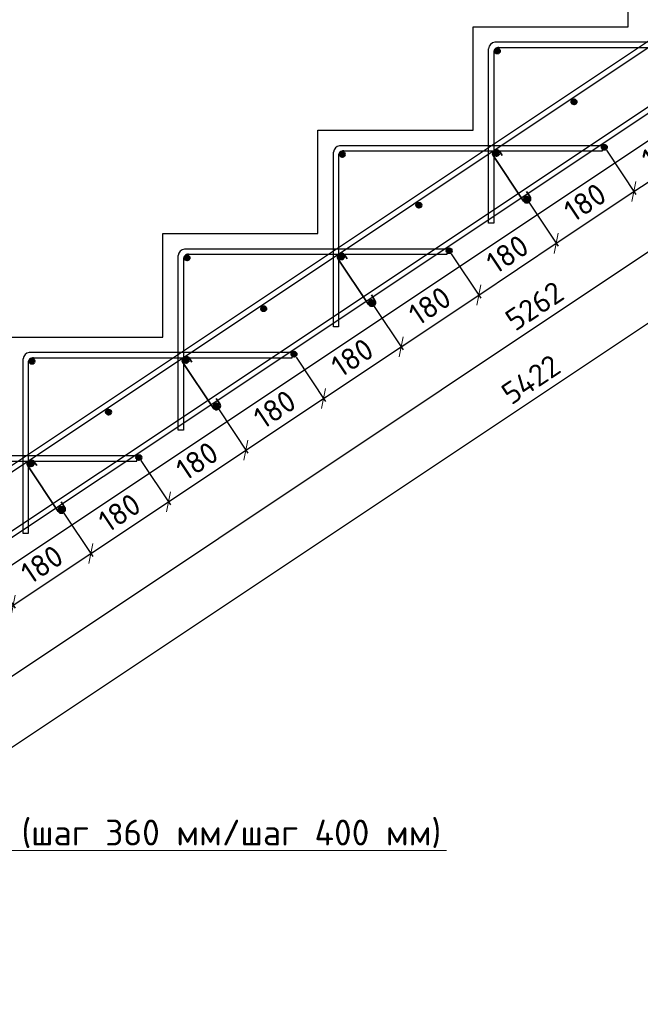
# Model space of a CAD drawing. Header units: millimetres. Extents: x 125896 to 2572636, y -120305 to 130347.
# Tile 108 of 256: x 326966 to 332966, y 86448 to 95967. Entities that reach past the tile are written whole.
import ezdxf

# ---------------------------------------------------------------- set-up
doc = ezdxf.new("R2010")
doc.units = ezdxf.units.MM
doc.linetypes.add('CENTER', pattern=[2, 1.25, -0.25, 0.25, -0.25])
for name, color, linetype, lineweight in [('Арматура', 152, 'Continuous', 40), ('ОСИ', 7, 'CENTER', 15), ('Основная 0.35', 200, 'Continuous', 35), ('Столовая Двери и окна', 7, 'Continuous', 15)]:
    doc.layers.add(name, color=color, linetype=linetype, lineweight=lineweight)
doc.layers.add('Столовая - обозначения', color=7, linetype='Continuous')
doc.styles.get("Standard").update_dxf_attribs({"font": 'isocpeur.ttf'})
doc.styles.add('ГОСТ', font='isocpeur.ttf')
doc.dimstyles.new('Осевые', dxfattribs={"dimscale": 0.7, "dimtxt": 450, "dimasz": 400, "dimexe": 100, "dimexo": 100, "dimgap": 100, "dimtad": 1, "dimdec": 0, "dimzin": 0, "dimdsep": 46, "dimtxsty": 'Standard', "dimblk": 'OBLIQUE', "dimcen": 9, "dimdle": 100, "dimazin": 0, "dimtm": 1e-09, "dimtfac": 1, "dimtdec": 0, "dimtofl": 0, "dimtmove": 0, "dimatfit": 3, "dimfxl": 1, "dimtolj": 1, "dimtzin": 0, "dimarcsym": 0})

# ---------------------------------------------------------------- blocks, each defined once
blk = doc.blocks.new('_OBLIQUE')
at = {"color": 0, "linetype": 'ByBlock'}
blk.add_line((-0.5, -0.5), (0.5, 0.5), dxfattribs=at)
blk = doc.blocks.new('*D138')
at = {"layer": 'Defpoints', "color": 0, "linetype": 'ByBlock', "lineweight": 20, "ltscale": 13, "transparency": 16777216}
for p in [(342366.5, 101281, -900), (342986.4, 100351.2), (320475.3, 86686.8, -900)]:
    blk.add_point(p, dxfattribs=at)
at = {"layer": 'ОСИ', "color": 0, "linetype": 'ByBlock', "lineweight": -2, "ltscale": 13, "transparency": 16777216}
for p, q in [((342385.9, 101251.9), (343005.8, 100322.1)), ((321066, 85737.6), (343015.5, 100370.6)), ((320494.7, 86657.7), (321114.6, 85727.9))]:
    blk.add_line(p, q, dxfattribs=at)
at = {"layer": 'ОСИ', "color": 0, "linetype": 'ByBlock', "lineweight": -2, "ltscale": 13, "transparency": 16777216, "xscale": 140, "yscale": 140, "zscale": 140}
for p, rotation in [((342986.4, 100351.2), 33.69006752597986), ((321095.2, 85757), 213.6900675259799)]:
    blk.add_blockref('_OBLIQUE', p, dxfattribs=dict(at, rotation=rotation))
at = {"layer": 'ОСИ', "color": 0, "linetype": 'ByBlock', "ltscale": 13, "transparency": 16777216, "insert": (331943.7, 93199.7), "char_height": 210, "attachment_point": 5, "rotation": 33.69007}
blk.add_mtext('\\A1;5262', dxfattribs=at)
blk = doc.blocks.new('*D139')
at = {"layer": 'Defpoints', "color": 0, "linetype": 'ByBlock', "lineweight": 20, "ltscale": 13, "transparency": 16777216}
for p in [(342054, 101707.7, -995.9), (343284.4, 99862.2), (319497.2, 86669.8, -995.9)]:
    blk.add_point(p, dxfattribs=at)
at = {"layer": 'ОСИ', "color": 0, "linetype": 'ByBlock', "lineweight": -2, "ltscale": 13, "transparency": 16777216}
for p, q in [((342073.5, 101678.5), (343303.8, 99833.1)), ((320698.4, 84804.9), (343313.5, 99881.6)), ((319516.6, 86640.6), (320746.9, 84795.2))]:
    blk.add_line(p, q, dxfattribs=at)
at = {"layer": 'ОСИ', "color": 0, "linetype": 'ByBlock', "lineweight": -2, "ltscale": 13, "transparency": 16777216, "xscale": 140, "yscale": 140, "zscale": 140}
for p, rotation in [((343284.4, 99862.2), 33.69006752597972), ((320727.5, 84824.3), 213.6900675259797)]:
    blk.add_blockref('_OBLIQUE', p, dxfattribs=dict(at, rotation=rotation))
at = {"layer": 'ОСИ', "color": 0, "linetype": 'ByBlock', "ltscale": 13, "transparency": 16777216, "insert": (331908.9, 92488.8), "char_height": 210, "attachment_point": 5, "rotation": 33.69007}
blk.add_mtext('\\A1;5422', dxfattribs=at)
blk = doc.blocks.new('*D148')
at = {"layer": 'Defpoints', "color": 0, "linetype": 'ByBlock', "lineweight": 20, "ltscale": 13, "transparency": 16777216}
for p in [(327368.7, 91233.4, 95.9), (326618.7, 90733.4, 95.9), (327654.1, 90805.3)]:
    blk.add_point(p, dxfattribs=at)
at = {"layer": 'ОСИ', "color": 0, "linetype": 'ByBlock', "lineweight": -2, "ltscale": 13, "transparency": 16777216}
for p, q in [((327388.1, 91204.3), (327673.5, 90776.2)), ((326874.9, 90285.9), (327683.2, 90824.8)), ((326638.1, 90704.3), (326923.5, 90276.2))]:
    blk.add_line(p, q, dxfattribs=at)
at = {"layer": 'ОСИ', "color": 0, "linetype": 'ByBlock', "lineweight": -2, "ltscale": 13, "transparency": 16777216, "xscale": 140, "yscale": 140, "zscale": 140}
for p, rotation in [((327654.1, 90805.3), 33.69006752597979), ((326904.1, 90305.3), 213.6900675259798)]:
    blk.add_blockref('_OBLIQUE', p, dxfattribs=dict(at, rotation=rotation))
at = {"layer": 'ОСИ', "color": 0, "linetype": 'ByBlock', "ltscale": 13, "transparency": 16777216, "insert": (327182, 90700.9), "char_height": 210, "attachment_point": 5, "rotation": 33.69007}
blk.add_mtext('\\A1;180', dxfattribs=at)
blk = doc.blocks.new('*D149')
at = {"layer": 'Defpoints', "color": 0, "linetype": 'ByBlock', "lineweight": 20, "ltscale": 13, "transparency": 16777216}
for p in [(328118.7, 91733.4, 95.9), (328404.1, 91305.3), (327368.7, 91233.4, 95.9)]:
    blk.add_point(p, dxfattribs=at)
at = {"layer": 'ОСИ', "color": 0, "linetype": 'ByBlock', "lineweight": -2, "ltscale": 13, "transparency": 16777216}
for p, q in [((328138.1, 91704.3), (328423.5, 91276.2)), ((327624.9, 90785.9), (328433.2, 91324.8)), ((327388.1, 91204.3), (327673.5, 90776.2))]:
    blk.add_line(p, q, dxfattribs=at)
at = {"layer": 'ОСИ', "color": 0, "linetype": 'ByBlock', "lineweight": -2, "ltscale": 13, "transparency": 16777216, "xscale": 140, "yscale": 140, "zscale": 140}
for p, rotation in [((328404.1, 91305.3), 33.69006752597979), ((327654.1, 90805.3), 213.6900675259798)]:
    blk.add_blockref('_OBLIQUE', p, dxfattribs=dict(at, rotation=rotation))
at = {"layer": 'ОСИ', "color": 0, "linetype": 'ByBlock', "ltscale": 13, "transparency": 16777216, "insert": (327932, 91200.9), "char_height": 210, "attachment_point": 5, "rotation": 33.69007}
blk.add_mtext('\\A1;180', dxfattribs=at)
blk = doc.blocks.new('*D150')
at = {"layer": 'Defpoints', "color": 0, "linetype": 'ByBlock', "lineweight": 20, "ltscale": 13, "transparency": 16777216}
for p in [(328868.7, 92233.4, 95.9), (329154.1, 91805.3), (328118.7, 91733.4, 95.9)]:
    blk.add_point(p, dxfattribs=at)
at = {"layer": 'ОСИ', "color": 0, "linetype": 'ByBlock', "lineweight": -2, "ltscale": 13, "transparency": 16777216}
for p, q in [((328888.1, 92204.3), (329173.5, 91776.2)), ((328374.9, 91285.9), (329183.2, 91824.8)), ((328138.1, 91704.3), (328423.5, 91276.2))]:
    blk.add_line(p, q, dxfattribs=at)
at = {"layer": 'ОСИ', "color": 0, "linetype": 'ByBlock', "lineweight": -2, "ltscale": 13, "transparency": 16777216, "xscale": 140, "yscale": 140, "zscale": 140}
for p, rotation in [((329154.1, 91805.3), 33.69006752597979), ((328404.1, 91305.3), 213.6900675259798)]:
    blk.add_blockref('_OBLIQUE', p, dxfattribs=dict(at, rotation=rotation))
at = {"layer": 'ОСИ', "color": 0, "linetype": 'ByBlock', "ltscale": 13, "transparency": 16777216, "insert": (328682, 91700.9), "char_height": 210, "attachment_point": 5, "rotation": 33.69007}
blk.add_mtext('\\A1;180', dxfattribs=at)
blk = doc.blocks.new('*D151')
at = {"layer": 'Defpoints', "color": 0, "linetype": 'ByBlock', "lineweight": 20, "ltscale": 13, "transparency": 16777216}
for p in [(329618.7, 92733.4, 95.9), (329904.1, 92305.3), (328868.7, 92233.4, 95.9)]:
    blk.add_point(p, dxfattribs=at)
at = {"layer": 'ОСИ', "color": 0, "linetype": 'ByBlock', "lineweight": -2, "ltscale": 13, "transparency": 16777216}
for p, q in [((329638.1, 92704.3), (329923.5, 92276.2)), ((329124.9, 91785.9), (329933.2, 92324.8)), ((328888.1, 92204.3), (329173.5, 91776.2))]:
    blk.add_line(p, q, dxfattribs=at)
at = {"layer": 'ОСИ', "color": 0, "linetype": 'ByBlock', "lineweight": -2, "ltscale": 13, "transparency": 16777216, "xscale": 140, "yscale": 140, "zscale": 140}
for p, rotation in [((329904.1, 92305.3), 33.69006752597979), ((329154.1, 91805.3), 213.6900675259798)]:
    blk.add_blockref('_OBLIQUE', p, dxfattribs=dict(at, rotation=rotation))
at = {"layer": 'ОСИ', "color": 0, "linetype": 'ByBlock', "ltscale": 13, "transparency": 16777216, "insert": (329432, 92200.9), "char_height": 210, "attachment_point": 5, "rotation": 33.69007}
blk.add_mtext('\\A1;180', dxfattribs=at)
blk = doc.blocks.new('*D152')
at = {"layer": 'Defpoints', "color": 0, "linetype": 'ByBlock', "lineweight": 20, "ltscale": 13, "transparency": 16777216}
for p in [(330368.7, 93233.4, 95.9), (329618.7, 92733.4, 95.9), (330654.1, 92805.3)]:
    blk.add_point(p, dxfattribs=at)
at = {"layer": 'ОСИ', "color": 0, "linetype": 'ByBlock', "lineweight": -2, "ltscale": 13, "transparency": 16777216}
for p, q in [((330388.1, 93204.3), (330673.5, 92776.2)), ((329874.9, 92285.9), (330683.2, 92824.8)), ((329638.1, 92704.3), (329923.5, 92276.2))]:
    blk.add_line(p, q, dxfattribs=at)
at = {"layer": 'ОСИ', "color": 0, "linetype": 'ByBlock', "lineweight": -2, "ltscale": 13, "transparency": 16777216, "xscale": 140, "yscale": 140, "zscale": 140}
for p, rotation in [((330654.1, 92805.3), 33.69006752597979), ((329904.1, 92305.3), 213.6900675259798)]:
    blk.add_blockref('_OBLIQUE', p, dxfattribs=dict(at, rotation=rotation))
at = {"layer": 'ОСИ', "color": 0, "linetype": 'ByBlock', "ltscale": 13, "transparency": 16777216, "insert": (330182, 92700.9), "char_height": 210, "attachment_point": 5, "rotation": 33.69007}
blk.add_mtext('\\A1;180', dxfattribs=at)
blk = doc.blocks.new('*D153')
at = {"layer": 'Defpoints', "color": 0, "linetype": 'ByBlock', "lineweight": 20, "ltscale": 13, "transparency": 16777216}
for p in [(331118.7, 93733.4, 95.9), (331404.1, 93305.3), (330368.7, 93233.4, 95.9)]:
    blk.add_point(p, dxfattribs=at)
at = {"layer": 'ОСИ', "color": 0, "linetype": 'ByBlock', "lineweight": -2, "ltscale": 13, "transparency": 16777216}
for p, q in [((331138.1, 93704.3), (331423.5, 93276.2)), ((330624.9, 92785.9), (331433.2, 93324.8)), ((330388.1, 93204.3), (330673.5, 92776.2))]:
    blk.add_line(p, q, dxfattribs=at)
at = {"layer": 'ОСИ', "color": 0, "linetype": 'ByBlock', "lineweight": -2, "ltscale": 13, "transparency": 16777216, "xscale": 140, "yscale": 140, "zscale": 140}
for p, rotation in [((331404.1, 93305.3), 33.69006752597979), ((330654.1, 92805.3), 213.6900675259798)]:
    blk.add_blockref('_OBLIQUE', p, dxfattribs=dict(at, rotation=rotation))
at = {"layer": 'ОСИ', "color": 0, "linetype": 'ByBlock', "ltscale": 13, "transparency": 16777216, "insert": (330932, 93200.9), "char_height": 210, "attachment_point": 5, "rotation": 33.69007}
blk.add_mtext('\\A1;180', dxfattribs=at)
blk = doc.blocks.new('*D154')
at = {"layer": 'Defpoints', "color": 0, "linetype": 'ByBlock', "lineweight": 20, "ltscale": 13, "transparency": 16777216}
for p in [(331868.7, 94233.4, 95.9), (332154.1, 93805.3), (331118.7, 93733.4, 95.9)]:
    blk.add_point(p, dxfattribs=at)
at = {"layer": 'ОСИ', "color": 0, "linetype": 'ByBlock', "lineweight": -2, "ltscale": 13, "transparency": 16777216}
for p, q in [((331888.1, 94204.3), (332173.5, 93776.2)), ((331374.9, 93285.9), (332183.2, 93824.8)), ((331138.1, 93704.3), (331423.5, 93276.2))]:
    blk.add_line(p, q, dxfattribs=at)
at = {"layer": 'ОСИ', "color": 0, "linetype": 'ByBlock', "lineweight": -2, "ltscale": 13, "transparency": 16777216, "xscale": 140, "yscale": 140, "zscale": 140}
for p, rotation in [((332154.1, 93805.3), 33.69006752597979), ((331404.1, 93305.3), 213.6900675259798)]:
    blk.add_blockref('_OBLIQUE', p, dxfattribs=dict(at, rotation=rotation))
at = {"layer": 'ОСИ', "color": 0, "linetype": 'ByBlock', "ltscale": 13, "transparency": 16777216, "insert": (331682, 93700.9), "char_height": 210, "attachment_point": 5, "rotation": 33.69007}
blk.add_mtext('\\A1;180', dxfattribs=at)
blk = doc.blocks.new('*D155')
at = {"layer": 'Defpoints', "color": 0, "linetype": 'ByBlock', "lineweight": 20, "ltscale": 13, "transparency": 16777216}
for p in [(332618.7, 94733.4, 95.9), (332904.1, 94305.3), (331868.7, 94233.4, 95.9)]:
    blk.add_point(p, dxfattribs=at)
at = {"layer": 'ОСИ', "color": 0, "linetype": 'ByBlock', "lineweight": -2, "ltscale": 13, "transparency": 16777216}
for p, q in [((332638.1, 94704.3), (332923.5, 94276.2)), ((332124.9, 93785.9), (332933.2, 94324.8)), ((331888.1, 94204.3), (332173.5, 93776.2))]:
    blk.add_line(p, q, dxfattribs=at)
at = {"layer": 'ОСИ', "color": 0, "linetype": 'ByBlock', "lineweight": -2, "ltscale": 13, "transparency": 16777216, "xscale": 140, "yscale": 140, "zscale": 140}
for p, rotation in [((332904.1, 94305.3), 33.69006752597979), ((332154.1, 93805.3), 213.6900675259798)]:
    blk.add_blockref('_OBLIQUE', p, dxfattribs=dict(at, rotation=rotation))
at = {"layer": 'ОСИ', "color": 0, "linetype": 'ByBlock', "ltscale": 13, "transparency": 16777216, "insert": (332432, 94200.9), "char_height": 210, "attachment_point": 5, "rotation": 33.69007}
blk.add_mtext('\\A1;180', dxfattribs=at)
blk = doc.blocks.new('*D156')
at = {"layer": 'Defpoints', "color": 0, "linetype": 'ByBlock', "lineweight": 20, "ltscale": 13, "transparency": 16777216}
for p in [(333368.7, 95233.4, 95.9), (332618.7, 94733.4, 95.9), (333654.1, 94805.3)]:
    blk.add_point(p, dxfattribs=at)
at = {"layer": 'ОСИ', "color": 0, "linetype": 'ByBlock', "lineweight": -2, "ltscale": 13, "transparency": 16777216}
for p, q in [((333388.1, 95204.3), (333673.5, 94776.2)), ((332874.9, 94285.9), (333683.2, 94824.8)), ((332638.1, 94704.3), (332923.5, 94276.2))]:
    blk.add_line(p, q, dxfattribs=at)
at = {"layer": 'ОСИ', "color": 0, "linetype": 'ByBlock', "lineweight": -2, "ltscale": 13, "transparency": 16777216, "xscale": 140, "yscale": 140, "zscale": 140}
for p, rotation in [((333654.1, 94805.3), 33.69006752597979), ((332904.1, 94305.3), 213.6900675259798)]:
    blk.add_blockref('_OBLIQUE', p, dxfattribs=dict(at, rotation=rotation))
at = {"layer": 'ОСИ', "color": 0, "linetype": 'ByBlock', "ltscale": 13, "transparency": 16777216, "insert": (333182, 94700.9), "char_height": 210, "attachment_point": 5, "rotation": 33.69007}
blk.add_mtext('\\A1;180', dxfattribs=at)

msp = doc.modelspace()

# ---------------------------------------------------------------- hatches: boundary and pattern name
at = {"layer": 'Арматура'}
h = msp.add_hatch(color=256, dxfattribs=at)
edge = h.paths.add_edge_path()
edge.add_arc((331584.5, 95664.2), 25, 0, 360)
h = msp.add_hatch(color=256, dxfattribs=at)
edge = h.paths.add_edge_path()
edge.add_arc((332325.6, 95173), 25, 0, 360)
h = msp.add_hatch(color=256, dxfattribs=at)
edge = h.paths.add_edge_path()
edge.add_arc((332618.7, 94733.4), 25, 0, 360)
h = msp.add_hatch(color=256, dxfattribs=at)
edge = h.paths.add_edge_path()
edge.add_arc((330084.5, 94664.2), 25, 0, 360)
h = msp.add_hatch(color=256, dxfattribs=at)
edge = h.paths.add_edge_path()
edge.add_arc((331575.6, 94673), 25, 0, 360)
h = msp.add_hatch(color=256, dxfattribs=at)
edge = h.paths.add_edge_path()
edge.add_arc((331868.7, 94233.4), 25, 0, 360)
h = msp.add_hatch(color=256, dxfattribs=at)
edge = h.paths.add_edge_path()
edge.add_arc((330825.6, 94173), 25, 0, 360)
h = msp.add_hatch(color=256, dxfattribs=at)
edge = h.paths.add_edge_path()
edge.add_arc((328584.5, 93664.2), 25, 0, 360)
h = msp.add_hatch(color=256, dxfattribs=at)
edge = h.paths.add_edge_path()
edge.add_arc((330075.6, 93673), 25, 0, 360)
h = msp.add_hatch(color=256, dxfattribs=at)
edge = h.paths.add_edge_path()
edge.add_arc((331118.7, 93733.4), 25, 0, 360)
h = msp.add_hatch(color=256, dxfattribs=at)
edge = h.paths.add_edge_path()
edge.add_arc((329325.6, 93173), 25, 0, 360)
h = msp.add_hatch(color=256, dxfattribs=at)
edge = h.paths.add_edge_path()
edge.add_arc((330368.7, 93233.4), 25, 0, 360)
h = msp.add_hatch(color=256, dxfattribs=at)
edge = h.paths.add_edge_path()
edge.add_arc((329618.7, 92733.4), 25, 0, 360)
h = msp.add_hatch(color=256, dxfattribs=at)
edge = h.paths.add_edge_path()
edge.add_arc((327084.5, 92664.2), 25, 0, 360)
h = msp.add_hatch(color=256, dxfattribs=at)
edge = h.paths.add_edge_path()
edge.add_arc((328575.6, 92673), 25, 0, 360)
h = msp.add_hatch(color=256, dxfattribs=at)
edge = h.paths.add_edge_path()
edge.add_arc((328868.7, 92233.4), 25, 0, 360)
h = msp.add_hatch(color=256, dxfattribs=at)
edge = h.paths.add_edge_path()
edge.add_arc((327825.6, 92173), 25, 0, 360)
h = msp.add_hatch(color=256, dxfattribs=at)
edge = h.paths.add_edge_path()
edge.add_arc((327075.6, 91673), 25, 0, 360)
h = msp.add_hatch(color=256, dxfattribs=at)
edge = h.paths.add_edge_path()
edge.add_arc((328118.7, 91733.4), 25, 0, 360)
h = msp.add_hatch(color=256, dxfattribs=at)
edge = h.paths.add_edge_path()
edge.add_arc((327368.7, 91233.4), 25, 0, 360)

# ---------------------------------------------------------------- linework, layer by layer
for centre in [(331584.5, 95664.2), (332325.6, 95173), (332618.7, 94733.4, 95.9), (330084.5, 94664.2), (331575.6, 94673), (331868.7, 94233.4, 95.9), (330825.6, 94173), (328584.5, 93664.2), (330075.6, 93673), (331118.7, 93733.4, 95.9), (329325.6, 93173), (330368.7, 93233.4, 95.9), (329618.7, 92733.4, 95.9), (327084.5, 92664.2), (328575.6, 92673), (328868.7, 92233.4, 95.9), (327825.6, 92173), (327075.6, 91673), (328118.7, 91733.4, 95.9), (327368.7, 91233.4, 95.9)]:
    msp.add_circle(centre, 25, dxfattribs=at)
at = {"layer": 'Основная 0.35'}
for p, q in [((331837, 94213.3, 95.9), (331544, 94652.9)), ((331607.3, 94693.1), (331631.1, 94655.6)), ((331900.4, 94253.5, 95.9), (331867, 94306, 95.9)), ((330107.3, 93693.1), (330131.1, 93655.6)), ((330337, 93213.3, 95.9), (330044, 93652.9)), ((330400.4, 93253.5, 95.9), (330367, 93306, 95.9)), ((328837, 92213.3, 95.9), (328544, 92652.9)), ((328607.3, 92693.1), (328631.1, 92655.6)), ((328900.4, 92253.5, 95.9), (328867, 92306, 95.9)), ((327107.3, 91693.1), (327131.1, 91655.6)), ((327337, 91213.3, 95.9), (327044, 91652.9)), ((327400.4, 91253.5, 95.9), (327367, 91306, 95.9))]:
    msp.add_line(p, q, dxfattribs=at)
for centre, start, end in [((331575.6, 94673), 32.40892, 212.40892), ((331868.7, 94233.4, 95.9), 212.40892, 32.40892), ((330075.6, 93673), 32.40892, 212.40892), ((330368.7, 93233.4, 95.9), 212.40892, 32.40892), ((328575.6, 92673), 32.40892, 212.40892), ((328868.7, 92233.4, 95.9), 212.40892, 32.40892), ((327075.6, 91673), 32.40892, 212.40892), ((327368.7, 91233.4, 95.9), 212.40892, 32.40892)]:
    msp.add_arc(centre, 37.5, start, end, dxfattribs=at)
at = {"layer": 'Столовая Двери и окна', "color": 18, "lineweight": 30, "true_color": 0x000000}
msp.add_line((342199.5, 100899.2, -1170), (320599.5, 86499.2, -900), dxfattribs=at)
at = {"layer": 'Столовая Двери и окна', "color": 18, "lineweight": 20, "true_color": 0x000000}
msp.add_line((326521.7, 87935.1, 61.8), (331091.6, 87935.1, 61.8), dxfattribs=at)
at = {"layer": 'Столовая Двери и окна', "color": 146, "lineweight": 30, "true_color": 0x105689}
for points, elevation in [([(342054, 101707.7), (342026.3, 101749.3), (319469.5, 86711.4), (319497.2, 86669.8)], -995.9), ([(342366.5, 101281), (342338.8, 101322.6), (320447.6, 86728.4), (320475.3, 86686.8)], -900)]:
    msp.add_lwpolyline(points, close=True, dxfattribs=dict(at, elevation=elevation))
at = {"layer": 'Столовая Двери и окна', "color": 18, "lineweight": 30, "true_color": 0x000000}
msp.add_lwpolyline([(319349.5, 86899.2), (319349.5, 87899.2), (320849.5, 87899.2), (320849.5, 88899.2), (322349.5, 88899.2), (322349.5, 89899.2), (323849.5, 89899.2), (323849.5, 90899.2), (325349.5, 90899.2), (325349.5, 91899.2), (326849.5, 91899.2), (326849.5, 92899.2), (328349.5, 92899.2), (328349.5, 93899.2), (329849.5, 93899.2), (329849.5, 94899.2), (331349.5, 94899.2), (331349.5, 95899.2), (332849.5, 95899.2), (332849.5, 96899.2), (334349.5, 96899.2)], dxfattribs=at)
at = {"layer": 'Столовая Двери и окна', "color": 146, "lineweight": 30, "true_color": 0x105689}
for points in [[(331549.5, 95657.2), (331549.5, 93999.2), (331499.5, 93999.2), (331499.5, 95686.8)], [(331593.9, 95699.2), (334099.5, 95699.2), (334099.5, 95749.2), (331559.5, 95749.2), (331559.5, 95749.2), (331559.5, 95749.2)], [(330093.9, 94699.2), (332599.5, 94699.2), (332599.5, 94749.2), (330059.5, 94749.2), (330059.5, 94749.2), (330059.5, 94749.2)], [(330049.5, 94657.2), (330049.5, 92999.2), (329999.5, 92999.2), (329999.5, 94686.8)], [(328549.5, 93657.2), (328549.5, 91999.2), (328499.5, 91999.2), (328499.5, 93686.8)], [(328593.9, 93699.2), (331099.5, 93699.2), (331099.5, 93749.2), (328559.5, 93749.2), (328559.5, 93749.2), (328559.5, 93749.2)], [(327093.9, 92699.2), (329599.5, 92699.2), (329599.5, 92749.2), (327059.5, 92749.2), (327059.5, 92749.2), (327059.5, 92749.2)], [(327049.5, 92657.2), (327049.5, 90999.2), (326999.5, 90999.2), (326999.5, 92686.8)], [(325593.9, 91699.2), (328099.5, 91699.2), (328099.5, 91749.2), (325559.5, 91749.2), (325559.5, 91749.2), (325559.5, 91749.2)]]:
    msp.add_lwpolyline(points, dxfattribs=at)
for centre, radius, start, end in [((331568, 95680.9), 68.8, 97.03929, 175.07833), ((331595.6, 95653), 46.3, 86.19482, 184.74031), ((330068, 94680.9), 68.8, 97.03929, 175.07833), ((330095.6, 94653), 46.3, 86.19482, 184.74031), ((328568, 93680.9), 68.8, 97.03929, 175.07833), ((328595.6, 93653), 46.3, 86.19482, 184.74031), ((327068, 92680.9), 68.8, 97.03929, 175.07833), ((327095.6, 92653), 46.3, 86.19482, 184.74031)]:
    msp.add_arc(centre, radius, start, end, dxfattribs=at)

# ---------------------------------------------------------------- texts
at = {"insert": (226281.3, 113282.4), "char_height": 250, "attachment_point": 1, "style": 'ГОСТ'}
msp.add_mtext_dynamic_manual_height_columns('\\A1;\\pi9384.38;{\\H1.5152x;\\P\\pi1250;Общие указания\\P\\pi250;}1.^IРабочая документация разработана в соответствии с заданием на проектирование, требованиями действующих технических регламентов, стандартов, сводов правил и других документов, содержащих установленные требования.\\P2.^IРабочая документация выполнена в соответствии со следующими нормативными и техническими документами:\\P-^IСП 20.13330.2016 "Нагрузки и Воздействия";\\P-^IСП 63.13330.2012 "Бетонные и железобетонные конструкции. Основные положения";\\P-^IСП 22.13330.2016 "Основания зданий и сооружений";\\P-^IСП 45.13330.2012 "Земляные сооружения, основания и фундаменты".\\P3.   За относительную отметку 0,000 принята отметка чистого пола первого этажа.\\P4.^IПеречень видов работ, для которых необходимо составлять акты освидетельствования скрытых работ:\\P-^Iармирование конструкций;\\P-^Iосвидетельствование опалубки перед бетонированием;\\P-^Iвыполнение сварочных работ;\\P-^Iотбор контрольных проб бетона;\\P-^Iсоответствие законченных железобетонных конструкций проекту с отображением качества работ;\\P-^Iустройство монолитных конструкций, выполняемых в зимнее время;  \\P\\pi0;  -    устройство гидроизоляции;\\P\\pi250;-^Iуплотнение грунтов и обратную засыпку.\\PЗапрещается выполнение последующих работ при отсутствии актов освидетельствования предшествующих скрытых работ во всех случаях.\\P\\pi0;        5. Проект рассчитан на производство работ в период положительных температур. В случае выполнения работ при отрицательных температурах необходимо выполнять требования СНиП часть 3 по производству работ и ППР.\\P        6. При минимальной температуре воздуха до минус 15°С допускается: выдерживание бетона в конструкции методом термоса, при предварительном разогреве бетонной смеси, форсированный электроразогрев бетона в конструкции с повторным уплотнением.\\P\\pi250;При минимальной температуре воздуха до минус 25°С допускается: обогрев бетона в греющей опалубке с помощью низкотемпературных электронагревателей, электродный сквозной прогрев бетона, электрообогрев с помощью греющего провода.\\P\\pi0;7. При отрицательной температуре воздуха уплотнение грунта обратной засыпки в траншеях должно \\Pосуществляться до достижения коэффициента уплотнения 0,98. \\PВремя уплотнения грунта в зависимости от температуры воздуха: \\P\\pi250;-^Iпри t{\\H0.7x;\\So^ ;}-5, 90-120 минут; при t{\\H0.7x;\\So^ ;\\H1.42857x;-10, 60-90 минут; }при t{\\H0.7x;\\So^ ;\\H1.42857x;-20, 40-60 минут; }при t{\\H0.7x;\\So^ ;\\H1.42857x;-30, 20-30 минут;\\P\\pi0;Работы по выполнению насыпей и обратных засыпок при отрицательных температурах должны производить с учетом следующих требований:\\P\\pi250;-^Iподготовку поверхности (основания) насыпи и обратных засыпок следует выполнять с полным удалением снега, льда, промерзшего слоя слабого и пучинистого грунта на всю его глубину;\\P-^Iотсыпку в насыпь и обратные засыпки грунтов необходимо производить при их природной влажности и в талом состоянии с содержанием комьев мерзлого грунта, не превышающим требований, приведенных в приложении М СП 45.13330.2017. Свод правил. Земляные сооружения, основания и фундаменты., и, как правило, на не промерзшие ранее отсыпанные и уплотненные слои. В отдельных случаях при согласовании с автором проекта допускается грунты отсыпать на непучинистые грунты, промерзшие на глубину не более 15 см;\\P-^Iпри пониженной влажности отсыпанных грунтов для их уплотнения следует применять более тяжелое грунтоуплотняющее оборудование; \\P-^Iработы по отсыпке и уплотнению каждого слоя должны выполнять в течение одной рабочей смены; - при выполнении насыпей из глинистых грунтов при обильном снеговыпадении все работы должны быть прекращены; - перерывы в работах по выполнению насыпей и обратных засыпок допускаются только при условиях, что за время перерыва глубина промерзания ранее уплотненных пучинистых грунтов не превысит 15 см или на время перерыва ранее уплотненные грунты утепляются специальными средствами (например, маловлажным рыхлым грунтом, который в последующем удаляется); - все работы по отсыпке грунтов и их уплотнению выполняют с повышенной интенсивностью.}', width=20474.372, gutter_width=5800, heights=[24436.9], dxfattribs=at)
at = {"layer": 'Столовая - обозначения', "lineweight": 25}
msp.add_text('7 (шаг 360 мм/шаг 400 мм)', height=250, dxfattribs=at).set_placement((326649.9, 87983.4, 61.8))

# ---------------------------------------------------------------- dimensions: what is measured, and where the dimension line sits
at = {"layer": 'ОСИ', "linetype": 'ByBlock', "ltscale": 13}
for p1, p2, distance, picture, middle in [((319497.2, 86669.8, -995.9), (342054, 101707.7, -995.9), -2218, '*D139', (331908.9, 92488.8)), ((320475.3, 86686.8, -900), (342366.5, 101281, -900), -1117.5, '*D138', (331943.7, 93199.7)), ((332618.7, 94733.4, 95.9), (333368.7, 95233.4, 95.9), -514.5, '*D156', (333182, 94700.9)), ((331868.7, 94233.4, 95.9), (332618.7, 94733.4, 95.9), -514.5, '*D155', (332432, 94200.9)), ((331118.7, 93733.4, 95.9), (331868.7, 94233.4, 95.9), -514.5, '*D154', (331682, 93700.9)), ((330368.7, 93233.4, 95.9), (331118.7, 93733.4, 95.9), -514.5, '*D153', (330932, 93200.9)), ((329618.7, 92733.4, 95.9), (330368.7, 93233.4, 95.9), -514.5, '*D152', (330182, 92700.9)), ((328868.7, 92233.4, 95.9), (329618.7, 92733.4, 95.9), -514.5, '*D151', (329432, 92200.9)), ((328118.7, 91733.4, 95.9), (328868.7, 92233.4, 95.9), -514.5, '*D150', (328682, 91700.9)), ((327368.7, 91233.4, 95.9), (328118.7, 91733.4, 95.9), -514.5, '*D149', (327932, 91200.9)), ((326618.7, 90733.4, 95.9), (327368.7, 91233.4, 95.9), -514.5, '*D148', (327182, 90700.9))]:
    dim = msp.add_aligned_dim(p1=p1, p2=p2, distance=distance, dimstyle='Осевые', override={"dimtxt": 300, "dimasz": 200, "dimexe": 50, "dimexo": 50, "dimlfac": 0.2, "dimdle": 50, "dimtmove": 1}, dxfattribs=at)
    dim.commit()
    dim.dimension.update_dxf_attribs({"geometry": picture, "text_midpoint": middle})

doc.saveas('drawing.dxf')
